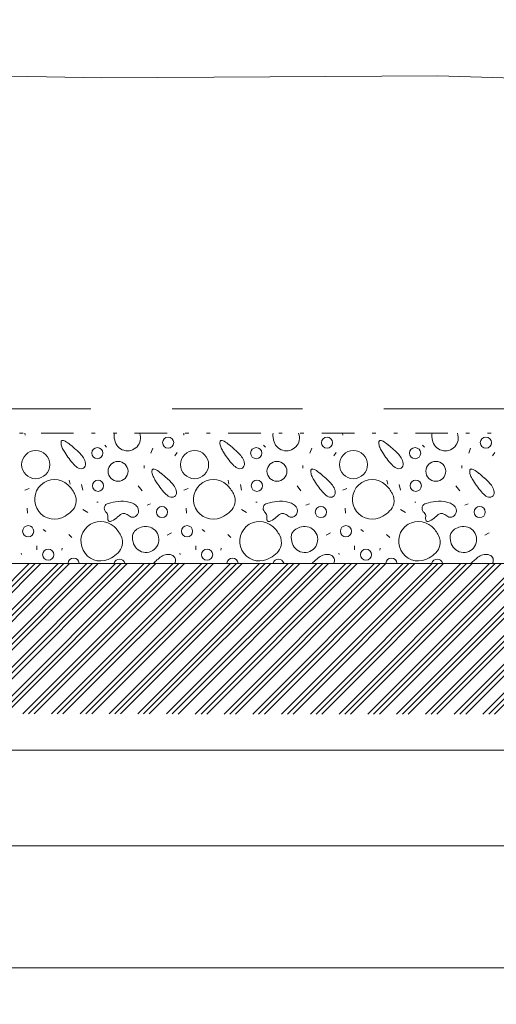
# Model space of a CAD drawing. Header units: millimetres. Extents: x -479461597 to -478645968, y -1101060132 to -1100898045.
# Tile 107 of 145: x -478967760 to -478964831, y -1101059430 to -1101053381. Entities that reach past the tile are written whole.
import ezdxf

# ---------------------------------------------------------------- set-up
doc = ezdxf.new("R2010")
doc.units = ezdxf.units.MM
doc.header["$MEASUREMENT"] = 0
for name, pattern in [('Wipeout_Contour', [1000, 0, -1000]), ('Čerchovaná se dvěma tečkami', [575, 200, -110, 22.5, -110, 22.5, -110]), ('Čárkovaná L', [1300, 800, -500])]:
    doc.linetypes.add(name, pattern=pattern)
for name, color, linetype in [('Bourané_2D prvky - vyplně', 7, 'Continuous'), ('Kóty - SP', 7, 'Continuous'), ('Situace - terén PT', 7, 'Continuous')]:
    doc.layers.add(name, color=color, linetype=linetype)
for name, color, linetype, lineweight, true_color in [('Bourané_2D prvky - vyplně_Pero_č.__40', 7, 'Continuous', 13, 0xc9ca94), ('Bourané_Konstrukce - základy výkop_Pero_č.__109', 7, 'Continuous', 13, 0x6da3d7), ('Kóty - SP_Pero_č.__25', 7, 'Continuous', 13, 0x1a4f6e), ('Kóty - SP_Pero_č.__45', 7, 'Continuous', 13, 0x1a4f6e), ('Kóty - SP_Pero_č.__85', 7, 'Continuous', 13, 0x1a4f6e), ('Situace - terén HTU_Pero_č.__186', 7, 'Continuous', 20, 0x7b0011), ('Situace - terén PT_Pero_č.__190', 7, 'Continuous', 20, 0x6d6f03)]:
    doc.layers.add(name, color=color, linetype=linetype, lineweight=lineweight, true_color=true_color)
doc.layers.add('Konstrukce - základy podsyp_Pero_č.__96', color=124, linetype='Continuous', lineweight=13)
doc.layers.add('Legenda_Pero_č.__6', color=7, linetype='Continuous', lineweight=20)
doc.styles.add('GENERATED_STYLE_5', font='txt')
doc.dimstyles.new('GENERATED_STYLE__1', dxfattribs={"dimtxt": 275, "dimasz": 228, "dimexe": 0.18, "dimexo": 400, "dimgap": 0.09, "dimtad": 1, "dimtih": 1, "dimtoh": 1, "dimdec": 0, "dimzin": 0, "dimdsep": 46, "dimtxsty": 'GENERATED_STYLE_5', "dimblk": 'ARROWHEAD_6', "dimblk1": 'ARROWHEAD_6', "dimblk2": 'ARROWHEAD_6', "dimcen": 0.09, "dimclrd": 256, "dimclre": 256, "dimclrt": 256, "dimazin": 0, "dimtfac": 1, "dimtdec": 4, "dimtmove": 0, "dimatfit": 3, "dimfxl": 1, "dimtolj": 1, "dimtzin": 0, "dimarcsym": 0})
doc.dimstyles.new('GENERATED_STYLE__5', dxfattribs={"dimtxt": 275, "dimasz": 228, "dimexe": 0.18, "dimexo": 0.0625, "dimgap": 0.09, "dimtad": 1, "dimtih": 1, "dimtoh": 1, "dimdec": 0, "dimzin": 0, "dimdsep": 46, "dimtxsty": 'GENERATED_STYLE_5', "dimblk": 'ARROWHEAD_6', "dimblk1": 'ARROWHEAD_6', "dimblk2": 'ARROWHEAD_6', "dimcen": 0.09, "dimclrd": 256, "dimclre": 256, "dimclrt": 256, "dimazin": 0, "dimtfac": 1, "dimtdec": 4, "dimtmove": 0, "dimatfit": 3, "dimfxl": 1, "dimtolj": 1, "dimtzin": 0, "dimarcsym": 0})

# ---------------------------------------------------------------- blocks, each defined once
blk = doc.blocks.new('*X114', base_point=(-479016584.6, -1101055471.5))
at = {"layer": 'Bourané_2D prvky - vyplně_Pero_č.__40', "color": 9, "linetype": 'Continuous', "lineweight": 13, "true_color": 0xc9ca94}
for p, q in [((-478967726.8, -1101055933.3), (-478967728.3, -1101055921.5)), ((-478966750.5, -1101055933.3), (-478966752, -1101055921.5)), ((-478965774.2, -1101055933.3), (-478965775.7, -1101055921.5)), ((-478967237.6, -1101055994.2), (-478967225.7, -1101056006)), ((-478966941.5, -1101056013.1), (-478966953.4, -1101056043.9)), ((-478966806.5, -1101056060.5), (-478966792.3, -1101056039.2)), ((-478966261.3, -1101055994.2), (-478966249.4, -1101056006)), ((-478965965.2, -1101056013.1), (-478965977, -1101056043.9)), ((-478965830.2, -1101056060.5), (-478965816, -1101056039.2)), ((-478965284.9, -1101055994.2), (-478965273.1, -1101056006)), ((-478964988.9, -1101056013.1), (-478965000.7, -1101056043.9)), ((-478964853.9, -1101056060.5), (-478964839.7, -1101056039.2)), ((-478966996, -1101056119.7), (-478966996, -1101056136.3)), ((-478966019.7, -1101056119.7), (-478966019.7, -1101056136.3)), ((-478965043.4, -1101056119.7), (-478965043.4, -1101056136.3)), ((-478967455.5, -1101056209.7), (-478967450.8, -1101056233.4)), ((-478966479.2, -1101056209.7), (-478966474.4, -1101056233.4)), ((-478965502.9, -1101056209.7), (-478965498.1, -1101056233.4)), ((-478967701.8, -1101056261.8), (-478967727.9, -1101056271.3)), ((-478967379.7, -1101056235.8), (-478967372.6, -1101056271.3)), ((-478967007.8, -1101056276), (-478967031.5, -1101056245.2)), ((-478966725.5, -1101056261.8), (-478966751.6, -1101056271.3)), ((-478966403.4, -1101056235.8), (-478966396.3, -1101056271.3)), ((-478966031.5, -1101056276), (-478966055.2, -1101056245.2)), ((-478965749.2, -1101056261.8), (-478965775.2, -1101056271.3)), ((-478965427.1, -1101056235.8), (-478965420, -1101056271.3)), ((-478965055.2, -1101056276), (-478965078.9, -1101056245.2)), ((-478967285, -1101056344.7), (-478967277.9, -1101056344.7)), ((-478966308.6, -1101056344.7), (-478966301.5, -1101056344.7)), ((-478965332.3, -1101056344.7), (-478965325.2, -1101056344.7)), ((-478967713.5, -1101056382.3), (-478967711.1, -1101056413.1)), ((-478967372.9, -1101056389.1), (-478967342.1, -1101056408)), ((-478966977, -1101056363.7), (-478966955.7, -1101056354.2)), ((-478966737.1, -1101056382.3), (-478966734.8, -1101056413.1)), ((-478966396.6, -1101056389.1), (-478966365.8, -1101056408)), ((-478966000.7, -1101056363.7), (-478965979.4, -1101056354.2)), ((-478965760.8, -1101056382.3), (-478965758.4, -1101056413.1)), ((-478965420.3, -1101056389.1), (-478965389.5, -1101056408)), ((-478965024.4, -1101056363.7), (-478965003.1, -1101056354.2)), ((-478967615.9, -1101056513.4), (-478967599.1, -1101056524.1)), ((-478966639.6, -1101056513.4), (-478966622.8, -1101056524.1)), ((-478965663.3, -1101056513.4), (-478965646.5, -1101056524.1)), ((-478967457.9, -1101056542.8), (-478967438.9, -1101056561.7)), ((-478966827.4, -1101056533.7), (-478966853.5, -1101056547.9)), ((-478966481.5, -1101056542.8), (-478966462.6, -1101056561.7)), ((-478965851.1, -1101056533.7), (-478965877.2, -1101056547.9)), ((-478965505.2, -1101056542.8), (-478965486.3, -1101056561.7)), ((-478964874.8, -1101056533.7), (-478964900.8, -1101056547.9)), ((-478967654.5, -1101056637.5), (-478967654.5, -1101056613.8)), ((-478967500.5, -1101056639.9), (-478967498.1, -1101056628.1)), ((-478966678.1, -1101056637.5), (-478966678.1, -1101056613.8)), ((-478966524.2, -1101056639.9), (-478966521.8, -1101056628.1)), ((-478965701.8, -1101056637.5), (-478965701.8, -1101056613.8)), ((-478965547.9, -1101056639.9), (-478965545.5, -1101056628.1)), ((-478967749.2, -1101056666), (-478967751.6, -1101056658.9)), ((-478966772.9, -1101056666), (-478966775.3, -1101056658.9)), ((-478965796.6, -1101056666), (-478965798.9, -1101056658.9))]:
    blk.add_line(p, q, dxfattribs=at)
for centre, radius in [((-478966847.8, -1101055979.2), 34.3), ((-478965871.5, -1101055979.2), 34.3), ((-478964895.2, -1101055979.2), 34.3), ((-478967661.6, -1101056114.2), 86.5), ((-478967282.8, -1101056043.7), 34.3), ((-478966685.3, -1101056114.2), 86.5), ((-478966306.5, -1101056043.7), 34.3), ((-478965709, -1101056114.2), 86.5), ((-478965330.1, -1101056043.7), 34.3), ((-478967155.6, -1101056155.2), 61.2), ((-478966179.3, -1101056155.2), 61.2), ((-478965203, -1101056155.2), 61.2), ((-478967278.6, -1101056244), 34.3), ((-478966302.3, -1101056244), 34.3), ((-478965326, -1101056244), 34.3), ((-478966885.6, -1101056405.7), 34.3), ((-478965909.3, -1101056405.7), 34.3), ((-478964933, -1101056405.7), 34.3), ((-478967707.9, -1101056523.1), 34.3), ((-478966731.5, -1101056523.1), 34.3), ((-478965755.2, -1101056523.1), 34.3), ((-478967584.7, -1101056667.4), 34.3), ((-478966608.4, -1101056667.4), 34.3), ((-478965632, -1101056667.4), 34.3)]:
    blk.add_circle(centre, radius, dxfattribs=at)
for centre, radius, start, end in [((-478967119.6, -1101055935.3), 60.4, 166.82651, 183.23471), ((-478967097.5, -1101055949.6), 79.9, 190.42819, 20.56996), ((-478966143.3, -1101055935.3), 60.4, 166.82651, 183.23471), ((-478966121.1, -1101055949.6), 79.9, 190.42819, 20.56996), ((-478965166.9, -1101055935.3), 60.4, 166.82651, 183.23471), ((-478965144.8, -1101055949.6), 79.9, 190.42819, 20.56996), ((-478967471, -1101055981), 35.1, 166.99162, 187.79059), ((-478967426.2, -1101055976.7), 80.1, 186.42962, 206.15703), ((-478967493.1, -1101055976.1), 12.4, 144.58124, 165.79236), ((-478967496.7, -1101055973.7), 8.15, 116.44249, 143.74637), ((-478967496.1, -1101055975.3), 9.77, 91.58784, 115.1953), ((-478967495.9, -1101055983.4), 17.9, 76.26222, 91.63398), ((-478967503.4, -1101056011.8), 47.3, 60.09228, 75.56108), ((-478967581.1, -1101056147.8), 203.9, 49.77705, 60.23921), ((-478967040.1, -1101055930.8), 140, 183.20947, 193.73016), ((-478966494.6, -1101055981), 35.1, 166.99162, 187.79059), ((-478966449.8, -1101055976.7), 80.1, 186.42962, 206.15703), ((-478966516.8, -1101055976.1), 12.4, 144.58124, 165.79236), ((-478966520.3, -1101055973.7), 8.15, 116.44249, 143.74637), ((-478966519.8, -1101055975.3), 9.77, 91.58784, 115.1953), ((-478966519.6, -1101055983.4), 17.9, 76.26222, 91.63398), ((-478966527.1, -1101056011.8), 47.3, 60.09228, 75.56108), ((-478966604.7, -1101056147.8), 203.9, 49.77705, 60.23921), ((-478966063.8, -1101055930.8), 140, 183.20947, 193.73016), ((-478965518.3, -1101055981), 35.1, 166.99162, 187.79059), ((-478965473.5, -1101055976.7), 80.1, 186.42962, 206.15703), ((-478965540.5, -1101055976.1), 12.4, 144.58124, 165.79236), ((-478965544, -1101055973.7), 8.15, 116.44249, 143.74637), ((-478965543.5, -1101055975.3), 9.77, 91.58784, 115.1953), ((-478965543.2, -1101055983.4), 17.9, 76.26222, 91.63398), ((-478965550.8, -1101056011.8), 47.3, 60.09228, 75.56108), ((-478965628.4, -1101056147.8), 203.9, 49.77705, 60.23921), ((-478965087.5, -1101055930.8), 140, 183.20947, 193.73016), ((-478967291.8, -1101055910), 230.1, 206.33038, 213.62436), ((-478967094.9, -1101055809.4), 450.4, 210.40568, 222.59648), ((-478968036.7, -1101056713.5), 930.2, 47.97476, 50.84929), ((-478967555.1, -1101056198), 225.2, 33.83427, 51.18662), ((-478966315.4, -1101055910), 230.1, 206.33038, 213.62436), ((-478966118.6, -1101055809.4), 450.4, 210.40568, 222.59648), ((-478967060.4, -1101056713.5), 930.2, 47.97476, 50.84929), ((-478966578.8, -1101056198), 225.2, 33.83427, 51.18662), ((-478965339.1, -1101055910), 230.1, 206.33038, 213.62436), ((-478965142.3, -1101055809.4), 450.4, 210.40568, 222.59648), ((-478966084.1, -1101056713.5), 930.2, 47.97476, 50.84929), ((-478965602.5, -1101056198), 225.2, 33.83427, 51.18662), ((-478967435, -1101056116), 79.8, 6.38135, 32.97964), ((-478966458.7, -1101056116), 79.8, 6.38135, 32.97964), ((-478965482.4, -1101056116), 79.8, 6.38135, 32.97964), ((-478967353.1, -1101056047.4), 99.3, 222.37116, 243.06329), ((-478967383.8, -1101056108.2), 31.2, 242.60519, 300.24019), ((-478967385.5, -1101056110.7), 30, 305.49207, 6.90343), ((-478966912.3, -1101056156.5), 35.1, 166.99162, 187.79059), ((-478966867.5, -1101056152.3), 80.1, 186.42962, 206.15703), ((-478966934.5, -1101056151.7), 12.4, 144.58124, 165.79236), ((-478966938, -1101056149.3), 8.15, 116.44249, 143.74637), ((-478966937.5, -1101056150.8), 9.77, 91.58784, 115.1953), ((-478966937.3, -1101056158.9), 17.9, 76.26222, 91.63398), ((-478966944.8, -1101056187.3), 47.3, 60.09228, 75.56108), ((-478967022.4, -1101056323.4), 203.9, 49.77705, 60.23921), ((-478966376.8, -1101056047.4), 99.3, 222.37116, 243.06329), ((-478966407.4, -1101056108.2), 31.2, 242.60519, 300.24019), ((-478966409.2, -1101056110.7), 30, 305.49207, 6.90343), ((-478965936, -1101056156.5), 35.1, 166.99162, 187.79059), ((-478965891.2, -1101056152.3), 80.1, 186.42962, 206.15703), ((-478965958.2, -1101056151.7), 12.4, 144.58124, 165.79236), ((-478965961.7, -1101056149.3), 8.15, 116.44249, 143.74637), ((-478965961.2, -1101056150.8), 9.77, 91.58784, 115.1953), ((-478965960.9, -1101056158.9), 17.9, 76.26222, 91.63398), ((-478965968.5, -1101056187.3), 47.3, 60.09228, 75.56108), ((-478966046.1, -1101056323.4), 203.9, 49.77705, 60.23921), ((-478965400.5, -1101056047.4), 99.3, 222.37116, 243.06329), ((-478965431.1, -1101056108.2), 31.2, 242.60519, 300.24019), ((-478965432.8, -1101056110.7), 30, 305.49207, 6.90343), ((-478964959.7, -1101056156.5), 35.1, 166.99162, 187.79059), ((-478964914.9, -1101056152.3), 80.1, 186.42962, 206.15703), ((-478964981.8, -1101056151.7), 12.4, 144.58124, 165.79236), ((-478964985.4, -1101056149.3), 8.15, 116.44249, 143.74637), ((-478964984.9, -1101056150.8), 9.77, 91.58784, 115.1953), ((-478964984.6, -1101056158.9), 17.9, 76.26222, 91.63398), ((-478964992.2, -1101056187.3), 47.3, 60.09228, 75.56108), ((-478965069.8, -1101056323.4), 203.9, 49.77705, 60.23921), ((-478967546.5, -1101056328), 121.6, 47.44539, 302.61512), ((-478966733.1, -1101056085.5), 230.1, 206.33038, 213.62436), ((-478966536.3, -1101055985), 450.4, 210.40568, 222.59648), ((-478967478.1, -1101056889), 930.2, 47.97476, 50.84929), ((-478966996.5, -1101056373.5), 225.2, 33.83427, 51.18662), ((-478966570.1, -1101056328), 121.6, 47.44539, 302.61512), ((-478965756.8, -1101056085.5), 230.1, 206.33038, 213.62436), ((-478965560, -1101055985), 450.4, 210.40568, 222.59648), ((-478966501.8, -1101056889), 930.2, 47.97476, 50.84929), ((-478966020.2, -1101056373.5), 225.2, 33.83427, 51.18662), ((-478965593.8, -1101056328), 121.6, 47.44539, 302.61512), ((-478964780.5, -1101056085.5), 230.1, 206.33038, 213.62436), ((-478964583.6, -1101055985), 450.4, 210.40568, 222.59648), ((-478965525.4, -1101056889), 930.2, 47.97476, 50.84929), ((-478965043.9, -1101056373.5), 225.2, 33.83427, 51.18662), ((-478967600.6, -1101056386), 201, 27.73941, 47.25688), ((-478966876.4, -1101056291.6), 79.8, 6.38135, 32.97964), ((-478966826.9, -1101056286.3), 30, 305.49207, 6.90343), ((-478966624.3, -1101056386), 201, 27.73941, 47.25688), ((-478965900.1, -1101056291.6), 79.8, 6.38135, 32.97964), ((-478965850.5, -1101056286.3), 30, 305.49207, 6.90343), ((-478965648, -1101056386), 201, 27.73941, 47.25688), ((-478964923.8, -1101056291.6), 79.8, 6.38135, 32.97964), ((-478964874.2, -1101056286.3), 30, 305.49207, 6.90343), ((-478967504.5, -1101056335.7), 92.5, 347.76658, 27.85068), ((-478967100.7, -1101056814.8), 476.8, 96.62587, 103.9434), ((-478967129.2, -1101056520.3), 181.1, 76.98482, 98.41911), ((-478967117.6, -1101056459.4), 119.2, 60.58312, 75.82357), ((-478966794.5, -1101056222.9), 99.3, 222.37116, 243.06329), ((-478966825.1, -1101056283.8), 31.2, 242.60519, 300.24019), ((-478966528.2, -1101056335.7), 92.5, 347.76658, 27.85068), ((-478966124.4, -1101056814.8), 476.8, 96.62587, 103.9434), ((-478966152.9, -1101056520.3), 181.1, 76.98482, 98.41911), ((-478966141.3, -1101056459.4), 119.2, 60.58312, 75.82357), ((-478965818.2, -1101056222.9), 99.3, 222.37116, 243.06329), ((-478965848.8, -1101056283.8), 31.2, 242.60519, 300.24019), ((-478965551.9, -1101056335.7), 92.5, 347.76658, 27.85068), ((-478965148.1, -1101056814.8), 476.8, 96.62587, 103.9434), ((-478965176.6, -1101056520.3), 181.1, 76.98482, 98.41911), ((-478965165, -1101056459.4), 119.2, 60.58312, 75.82357), ((-478964841.8, -1101056222.9), 99.3, 222.37116, 243.06329), ((-478964872.5, -1101056283.8), 31.2, 242.60519, 300.24019), ((-478967580.4, -1101056256.8), 200.1, 299.80292, 314.81337), ((-478967507.2, -1101056330.4), 96.3, 314.77786, 344.99612), ((-478967208.9, -1101056382.8), 31.5, 102.33238, 221.66579), ((-478967298.7, -1101056470.2), 93.8, 36.34422, 45.05059), ((-478967092.3, -1101056417), 69.8, 37.64751, 61.59738), ((-478967069.6, -1101056398.2), 40.4, 327.0376, 36.12094), ((-478966604.1, -1101056256.8), 200.1, 299.80292, 314.81337), ((-478966530.9, -1101056330.4), 96.3, 314.77786, 344.99612), ((-478966232.5, -1101056382.8), 31.5, 102.33238, 221.66579), ((-478966322.4, -1101056470.2), 93.8, 36.34422, 45.05059), ((-478966116, -1101056417), 69.8, 37.64751, 61.59738), ((-478966093.3, -1101056398.2), 40.4, 327.0376, 36.12094), ((-478965627.8, -1101056256.8), 200.1, 299.80292, 314.81337), ((-478965554.5, -1101056330.4), 96.3, 314.77786, 344.99612), ((-478965256.2, -1101056382.8), 31.5, 102.33238, 221.66579), ((-478965346.1, -1101056470.2), 93.8, 36.34422, 45.05059), ((-478965139.6, -1101056417), 69.8, 37.64751, 61.59738), ((-478965117, -1101056398.2), 40.4, 327.0376, 36.12094), ((-478967262.2, -1101056584.6), 121.6, 47.44539, 302.61512), ((-478967247.2, -1101056432.1), 29.8, 9.2485, 36.04485), ((-478967173.3, -1101056445.2), 45.1, 172.11009, 189.08744), ((-478967269.2, -1101056432.6), 51.7, 352.80345, 5.8388), ((-478967202.9, -1101056449.7), 15.1, 189.97096, 219.94545), ((-478967206.6, -1101056452.2), 10.8, 222.4728, 257.54629), ((-478967205.2, -1101056444.5), 18.5, 258.52372, 281.52951), ((-478967209.1, -1101056422.9), 40.5, 280.79529, 293.53627), ((-478967248, -1101056344.4), 128.1, 295.46694, 314.57351), ((-478967050.1, -1101056550), 157.3, 125.17662, 133.36956), ((-478967117.5, -1101056453.4), 39.5, 96.38752, 125.85484), ((-478967120.2, -1101056445.6), 31.5, 62.29017, 93.16723), ((-478967148.9, -1101056498.6), 91.8, 52.69594, 61.7729), ((-478967031.4, -1101056343.4), 102.9, 232.99345, 240.45597), ((-478967064.8, -1101056401.9), 35.6, 240.83218, 267.00649), ((-478967066.4, -1101056401.6), 35.8, 269.51744, 328.79179), ((-478966285.9, -1101056584.6), 121.6, 47.44539, 302.61512), ((-478966270.9, -1101056432.1), 29.8, 9.2485, 36.04485), ((-478966197, -1101056445.2), 45.1, 172.11009, 189.08744), ((-478966292.9, -1101056432.6), 51.7, 352.80345, 5.8388), ((-478966226.6, -1101056449.7), 15.1, 189.97096, 219.94545), ((-478966230.3, -1101056452.2), 10.8, 222.4728, 257.54629), ((-478966228.9, -1101056444.5), 18.5, 258.52372, 281.52951), ((-478966232.8, -1101056422.9), 40.5, 280.79529, 293.53627), ((-478966271.7, -1101056344.4), 128.1, 295.46694, 314.57351), ((-478966073.8, -1101056550), 157.3, 125.17662, 133.36956), ((-478966141.2, -1101056453.4), 39.5, 96.38752, 125.85484), ((-478966143.9, -1101056445.6), 31.5, 62.29017, 93.16723), ((-478966172.6, -1101056498.6), 91.8, 52.69594, 61.7729), ((-478966055.1, -1101056343.4), 102.9, 232.99345, 240.45597), ((-478966088.5, -1101056401.9), 35.6, 240.83218, 267.00649), ((-478966090, -1101056401.6), 35.8, 269.51744, 328.79179), ((-478965309.6, -1101056584.6), 121.6, 47.44539, 302.61512), ((-478965294.6, -1101056432.1), 29.8, 9.2485, 36.04485), ((-478965220.7, -1101056445.2), 45.1, 172.11009, 189.08744), ((-478965316.6, -1101056432.6), 51.7, 352.80345, 5.8388), ((-478965250.3, -1101056449.7), 15.1, 189.97096, 219.94545), ((-478965253.9, -1101056452.2), 10.8, 222.4728, 257.54629), ((-478965252.6, -1101056444.5), 18.5, 258.52372, 281.52951), ((-478965256.5, -1101056422.9), 40.5, 280.79529, 293.53627), ((-478965295.4, -1101056344.4), 128.1, 295.46694, 314.57351), ((-478965097.5, -1101056550), 157.3, 125.17662, 133.36956), ((-478965164.9, -1101056453.4), 39.5, 96.38752, 125.85484), ((-478965167.6, -1101056445.6), 31.5, 62.29017, 93.16723), ((-478965196.3, -1101056498.6), 91.8, 52.69594, 61.7729), ((-478965078.7, -1101056343.4), 102.9, 232.99345, 240.45597), ((-478965112.2, -1101056401.9), 35.6, 240.83218, 267.00649), ((-478965113.7, -1101056401.6), 35.8, 269.51744, 328.79179), ((-478967316.4, -1101056642.7), 201, 27.73941, 47.25688), ((-478966984.8, -1101056573.9), 79.9, 190.42819, 104.62943), ((-478967010.2, -1101056561.2), 57.9, 120.7918, 156.66705), ((-478966967.7, -1101056631.9), 140.5, 105.38214, 120.90768), ((-478966340, -1101056642.7), 201, 27.73941, 47.25688), ((-478966008.5, -1101056573.9), 79.9, 190.42819, 104.62943), ((-478966033.9, -1101056561.2), 57.9, 120.7918, 156.66705), ((-478965991.4, -1101056631.9), 140.5, 105.38214, 120.90768), ((-478965363.7, -1101056642.7), 201, 27.73941, 47.25688), ((-478965032.1, -1101056573.9), 79.9, 190.42819, 104.62943), ((-478965057.6, -1101056561.2), 57.9, 120.7918, 156.66705), ((-478965015.1, -1101056631.9), 140.5, 105.38214, 120.90768), ((-478967220.3, -1101056592.3), 92.5, 347.76658, 27.85068), ((-478967006.9, -1101056559.5), 60.4, 159.35742, 183.23471), ((-478966927.4, -1101056555.1), 140, 183.20947, 193.73016), ((-478966244, -1101056592.3), 92.5, 347.76658, 27.85068), ((-478966030.6, -1101056559.5), 60.4, 159.35742, 183.23471), ((-478965951.1, -1101056555.1), 140, 183.20947, 193.73016), ((-478965267.7, -1101056592.3), 92.5, 347.76658, 27.85068), ((-478965054.2, -1101056559.5), 60.4, 159.35742, 183.23471), ((-478964974.8, -1101056555.1), 140, 183.20947, 193.73016), ((-478967222.9, -1101056587), 96.3, 314.77786, 344.99612), ((-478966246.6, -1101056587), 96.3, 314.77786, 344.99612), ((-478965270.3, -1101056587), 96.3, 314.77786, 344.99612), ((-478967428.6, -1101056722.4), 34.3, 4.45319, 175.55466), ((-478967296.1, -1101056513.4), 200.1, 299.80292, 314.81337), ((-478967146.9, -1101056729.3), 34.3, 16.32567, 163.68218), ((-478966750, -1101056898.8), 259.5, 129.90161, 136.34572), ((-478966777, -1101056852.7), 207.1, 122.84273, 132.36955), ((-478966842.3, -1101056751.3), 86.5, 100.49602, 122.88251), ((-478966847, -1101056725.7), 60.4, 68.66458, 100.54861), ((-478966838.2, -1101056703.5), 36.5, 19.35089, 68.79016), ((-478966838.4, -1101056702.2), 36.2, 341.89835, 17.40087), ((-478966452.3, -1101056722.4), 34.3, 4.56525, 175.4426), ((-478966319.8, -1101056513.4), 200.1, 299.80292, 314.81337), ((-478966170.5, -1101056729.3), 34.3, 16.44211, 163.56574), ((-478965773.7, -1101056898.8), 259.5, 129.90161, 136.3253), ((-478965800.6, -1101056852.7), 207.1, 122.84273, 132.36955), ((-478965866, -1101056751.3), 86.5, 100.49602, 122.88251), ((-478965870.7, -1101056725.7), 60.4, 68.66458, 100.54861), ((-478965861.9, -1101056703.5), 36.5, 19.35089, 68.79016), ((-478965862.1, -1101056702.2), 36.2, 341.89835, 17.40087), ((-478965475.9, -1101056722.4), 34.3, 4.67732, 175.33053), ((-478965343.5, -1101056513.4), 200.1, 299.80292, 314.81337), ((-478965194.2, -1101056729.3), 34.3, 16.55861, 163.44924), ((-478964797.4, -1101056898.8), 259.5, 129.90161, 136.30488), ((-478964824.3, -1101056852.7), 207.1, 122.84273, 132.36955), ((-478964889.7, -1101056751.3), 86.5, 100.49602, 122.88251), ((-478964894.4, -1101056725.7), 60.4, 68.66458, 100.54861), ((-478964885.6, -1101056703.5), 36.5, 19.35089, 68.79016), ((-478964885.8, -1101056702.2), 36.2, 341.89835, 17.40087), ((-478966869.1, -1101056691.2), 68.8, 335.56733, 341.10531), ((-478965892.7, -1101056691.2), 68.8, 335.62849, 341.10531), ((-478964916.4, -1101056691.2), 68.8, 335.68963, 341.10531)]:
    blk.add_arc(centre, radius, start, end, dxfattribs=at)
blk = doc.blocks.new('výplň_3_4', base_point=(-479016584.6, -1101055471.5))
at = {"color": 254, "linetype": 'Wipeout_Contour', "lineweight": 0, "ltscale": 8405097351.731508}
blk.add_wipeout([(-479029177.2, -1101056721.4), (-478991622, -1101056721.4), (-478955191.5, -1101056718.9), (-478954585.1, -1101056621.5), (-478954235.1, -1101056271.5), (-478954235.1, -1101055921.5), (-479029177.2, -1101055921.5)], dxfattribs=at).dxf.layer = 'Bourané_2D prvky - vyplně'
at = {"layer": 'Bourané_2D prvky - vyplně_Pero_č.__40', "color": 9, "linetype": 'Continuous', "lineweight": 13, "true_color": 0xc9ca94}
blk.add_blockref('*X114', (-479016584.6, -1101055471.5), dxfattribs=at)
blk = doc.blocks.new('Řez_23_4', base_point=(-479016584.6, -1101055471.5))
at = {"layer": 'Situace - terén PT_Pero_č.__190', "color": 66, "linetype": 'Continuous', "lineweight": 20, "true_color": 0x6d6f03, "flags": 128}
blk.add_lwpolyline([(-478940383.2, -1101054933.7), (-478941553.8, -1101054950.6), (-478942240.6, -1101055017.1), (-478943448.1, -1101055027.2), (-478950591.5, -1101054361.6), (-478951821.3, -1101054276.1), (-478952355.3, -1101054287.3), (-478956681, -1101054346.5), (-478960317.7, -1101053882.3), (-478960401.7, -1101053875.3), (-478960508.5, -1101053868.6), (-478965190.3, -1101053725.5), (-478967256.2, -1101053737.9), (-478976344.4, -1101053574.5), (-478979023.8, -1101053564.4), (-478980058.3, -1101053563.3), (-478984706.8, -1101053635), (-478986222.8, -1101053644.1), (-478987378.2, -1101053638.6), (-478989248, -1101053543.2), (-478991612.8, -1101053612.6), (-478995603.9, -1101053602.8)], dxfattribs=at)
blk = doc.blocks.new('*D148', base_point=(-479016584.6, -1101055471.5))
at = {"layer": 'Kóty - SP_Pero_č.__45', "color": 146, "linetype": 'Continuous', "lineweight": 13, "true_color": 0x1a4f6e}
for p, q in [((-479029125.5, -1101058336.4), (-479029365.5, -1101058576.4)), ((-478952255.1, -1101058576.4), (-478952015.1, -1101058336.4))]:
    blk.add_line(p, q, dxfattribs=at)
at = {"layer": 'Kóty - SP_Pero_č.__85', "color": 146, "linetype": 'Continuous', "lineweight": 13, "true_color": 0x1a4f6e}
for p, q in [((-478952135.1, -1101058681.4), (-478952135.1, -1101058056.4)), ((-479029245.5, -1101058856.4), (-479029245.5, -1101058231.4)), ((-479029425.5, -1101058456.4), (-479029245.5, -1101058456.4)), ((-479029245.5, -1101058456.4), (-478952135.1, -1101058456.4)), ((-478952135.1, -1101058456.4), (-478951955.1, -1101058456.4))]:
    blk.add_line(p, q, dxfattribs=at)
at = {"layer": 'Kóty - SP_Pero_č.__25', "color": 146, "lineweight": 13, "true_color": 0x1a4f6e, "insert": (-478991174.3, -1101058401.4), "char_height": 275, "attachment_point": 7, "style": 'GENERATED_STYLE_5'}
blk.add_mtext('\\A1;{\\pql;\\fArial Narrow|b0|i0|c238|p34;77\xa0110}', dxfattribs=at)
blk = doc.blocks.new('ARROWHEAD_6')
at = {"color": 0, "linetype": 'Continuous', "lineweight": 0}
for p, q in [((-0.5, -0.5), (0.5, 0.5)), ((0, 0), (-1, 0))]:
    blk.add_line(p, q, dxfattribs=at)
blk = doc.blocks.new('*D150', base_point=(-479016584.6, -1101055471.5))
at = {"layer": 'Kóty - SP_Pero_č.__45', "color": 146, "linetype": 'Continuous', "lineweight": 13, "true_color": 0x1a4f6e}
for p, q in [((-479027965.3, -1101057749), (-479028205.3, -1101057989)), ((-478991639.8, -1101057749), (-478991879.8, -1101057989))]:
    blk.add_line(p, q, dxfattribs=at)
at = {"layer": 'Kóty - SP_Pero_č.__85', "color": 146, "linetype": 'Continuous', "lineweight": 13, "true_color": 0x1a4f6e}
for p, q in [((-478991759.8, -1101058094), (-478991759.8, -1101057469)), ((-479028085.3, -1101057869), (-478991759.8, -1101057869)), ((-478991759.8, -1101057869), (-478955435.1, -1101057869))]:
    blk.add_line(p, q, dxfattribs=at)
at = {"layer": 'Kóty - SP_Pero_č.__25', "color": 146, "lineweight": 13, "true_color": 0x1a4f6e, "insert": (-479010406.6, -1101057814), "char_height": 275, "attachment_point": 7, "style": 'GENERATED_STYLE_5'}
blk.add_mtext('\\A1;{\\pql;\\fArial Narrow|b0|i0|c238|p34;36\xa0326}', dxfattribs=at)
blk = doc.blocks.new('*D151', base_point=(-479016584.6, -1101055471.5))
at = {"layer": 'Kóty - SP_Pero_č.__45', "color": 146, "linetype": 'Continuous', "lineweight": 13, "true_color": 0x1a4f6e}
for p, q in [((-478991639.8, -1101057749), (-478991879.8, -1101057989)), ((-478955315.1, -1101057749), (-478955555.1, -1101057989))]:
    blk.add_line(p, q, dxfattribs=at)
at = {"layer": 'Kóty - SP_Pero_č.__85', "color": 146, "linetype": 'Continuous', "lineweight": 13, "true_color": 0x1a4f6e}
blk.add_line((-478991759.8, -1101057869), (-478955435.1, -1101057869), dxfattribs=at)
at = {"layer": 'Kóty - SP_Pero_č.__25', "color": 146, "lineweight": 13, "true_color": 0x1a4f6e, "insert": (-478974081.4, -1101057814), "char_height": 275, "attachment_point": 7, "style": 'GENERATED_STYLE_5'}
blk.add_mtext('\\A1;{\\pql;\\fArial Narrow|b0|i0|c238|p34;36\xa0325}', dxfattribs=at)
blk = doc.blocks.new('*D152', base_point=(-479016584.6, -1101055471.5))
at = {"layer": 'Kóty - SP_Pero_č.__45', "color": 146, "linetype": 'Continuous', "lineweight": 13, "true_color": 0x1a4f6e}
for p, q in [((-478955315.1, -1101057749), (-478955555.1, -1101057989)), ((-478952255.1, -1101057989), (-478952015.1, -1101057749))]:
    blk.add_line(p, q, dxfattribs=at)
at = {"layer": 'Kóty - SP_Pero_č.__85', "color": 146, "linetype": 'Continuous', "lineweight": 13, "true_color": 0x1a4f6e}
for p, q in [((-478955435.1, -1101058094), (-478955435.1, -1101057469)), ((-478952135.1, -1101058094), (-478952135.1, -1101057469)), ((-478991759.8, -1101057869), (-478955435.1, -1101057869)), ((-478955435.1, -1101057869), (-478952135.1, -1101057869)), ((-478952135.1, -1101057869), (-478951955.1, -1101057869))]:
    blk.add_line(p, q, dxfattribs=at)
at = {"layer": 'Kóty - SP_Pero_č.__25', "color": 146, "lineweight": 13, "true_color": 0x1a4f6e, "insert": (-478954181.1, -1101057814), "char_height": 275, "attachment_point": 7, "style": 'GENERATED_STYLE_5'}
blk.add_mtext('\\A1;{\\pql;\\fArial Narrow|b0|i0|c238|p34;3\xa0300}', dxfattribs=at)
blk = doc.blocks.new('*D169', base_point=(-479016584.6, -1101055471.5))
at = {"layer": 'Kóty - SP_Pero_č.__45', "color": 146, "linetype": 'Continuous', "lineweight": 13, "true_color": 0x1a4f6e}
for p, q in [((-478968464.6, -1101059084.7), (-478968704.6, -1101059324.7)), ((-478959754.6, -1101059324.7), (-478959514.6, -1101059084.7))]:
    blk.add_line(p, q, dxfattribs=at)
at = {"layer": 'Kóty - SP_Pero_č.__85', "color": 146, "linetype": 'Continuous', "lineweight": 13, "true_color": 0x1a4f6e}
for p, q in [((-478968584.6, -1101059429.7), (-478968584.6, -1101058979.7)), ((-478959634.6, -1101059429.7), (-478959634.6, -1101058979.7)), ((-478968584.6, -1101059204.7), (-478959634.6, -1101059204.7)), ((-478959634.6, -1101059204.7), (-478959454.6, -1101059204.7))]:
    blk.add_line(p, q, dxfattribs=at)
at = {"layer": 'Kóty - SP_Pero_č.__25', "color": 146, "lineweight": 13, "true_color": 0x1a4f6e, "insert": (-478964505.6, -1101059149.7), "char_height": 275, "attachment_point": 7, "style": 'GENERATED_STYLE_5'}
blk.add_mtext('\\A1;{\\pql;\\fArial Narrow|b0|i0|c238|p34;8\xa0950}', dxfattribs=at)

msp = doc.modelspace()

# ---------------------------------------------------------------- block references
at = {"layer": 'Bourané_2D prvky - vyplně_Pero_č.__40', "color": 9, "linetype": 'Continuous', "lineweight": 13, "true_color": 0xc9ca94}
msp.add_blockref('výplň_3_4', (-479016584.6, -1101055471.5), dxfattribs=at)

# ---------------------------------------------------------------- dimensions: what is measured, and where the dimension line sits
at = {"layer": 'Kóty - SP', "color": 146, "linetype": 'Continuous', "lineweight": 13, "true_color": 0x1a4f6e}
dim = msp.add_linear_dim(base=(-478959634.6, -1101059204.7), p1=(-478968584.6, -1101059204.7), p2=(-478959634.6, -1101059204.7), dimstyle='GENERATED_STYLE__5', dxfattribs=at)
dim.commit()
dim.dimension.update_dxf_attribs({"geometry": '*D169', "text_midpoint": (-478964033.2, -1101059012.2), "dimtype": 160})

# ---------------------------------------------------------------- next in the draw order: wipeouts: each hides what was drawn before it
at = {"color": 254, "linetype": 'Wipeout_Contour', "lineweight": 0, "ltscale": 26416046955.85198}
msp.add_wipeout([(-479029245.6, -1101056721.4), (-479028326.9, -1101056724.1), (-479028232.2, -1101057068.5), (-479028085.4, -1101057068.5), (-479027937.9, -1101057068.5), (-479027843.6, -1101056725.6), (-478992001.4, -1101056723.5), (-478991905.9, -1101057071), (-478991608, -1101057071), (-478991512.4, -1101056723.4), (-478955677.4, -1101056721.4), (-478955582.7, -1101057071.5), (-478955424.3, -1101057071.5), (-478955288.5, -1101057071.5), (-478955190.8, -1101056714.9), (-478952675.9, -1101056637.8), (-478952135.1, -1101056621.5), (-478952135.1, -1101055771.5), (-478951119.9, -1101054324.9), (-478943743.3, -1101054992.4), (-478943743.5, -1101057647.8), (-479029245.7, -1101057641.8)], dxfattribs=at).dxf.layer = 'Bourané_2D prvky - vyplně'

# ---------------------------------------------------------------- next in the draw order: hatches: boundary and pattern name
at = {"layer": 'Bourané_2D prvky - vyplně_Pero_č.__40', "linetype": 'Continuous', "lineweight": 13, "true_color": 0xc9ca94}
h = msp.add_hatch(dxfattribs=at)
h.set_pattern_fill('Zemina___původní_0004', color=9, style=0, pattern_type=2)
h.set_pattern_definition([(45, (-479016584.6, -1101055471.49), (-88.38835, 88.38835), []), (45, (-479016602.28, -1101055453.82), (-88.38835, 88.38835), []), (45, (-479016619.95, -1101055436.14), (-88.38835, 88.38835), [])])
h.paths.add_polyline_path([(-479029245.6, -1101056721.4), (-479028326.9, -1101056724.1), (-479028232.2, -1101057068.5), (-479028085.4, -1101057068.5), (-479027937.9, -1101057068.5), (-479027843.6, -1101056725.6), (-478992001.4, -1101056723.5), (-478991905.9, -1101057071), (-478991608, -1101057071), (-478991512.4, -1101056723.4), (-478955677.4, -1101056721.4), (-478955582.7, -1101057071.5), (-478955424.3, -1101057071.5), (-478955288.5, -1101057071.5), (-478955190.8, -1101056714.9), (-478952675.9, -1101056637.8), (-478952135.1, -1101056621.5), (-478952135.1, -1101055771.5), (-478951119.9, -1101054324.9), (-478943743.3, -1101054992.4), (-478943743.5, -1101057647.8), (-479029245.7, -1101057641.8)])

# ---------------------------------------------------------------- next in the draw order: linework, layer by layer
at = {"layer": 'Bourané_Konstrukce - základy výkop_Pero_č.__109', "color": 153, "linetype": 'Continuous', "lineweight": 13, "true_color": 0x6da3d7}
msp.add_line((-478955677.4, -1101056721.4), (-479029245.6, -1101056721.4), dxfattribs=at)
at = {"layer": 'Konstrukce - základy podsyp_Pero_č.__96', "color": 124, "linetype": 'Čerchovaná se dvěma tečkami', "lineweight": 13}
msp.add_line((-479029153.6, -1101055921.5), (-478954203.1, -1101055921.5), dxfattribs=at)
at = {"layer": 'Situace - terén HTU_Pero_č.__186', "color": 246, "linetype": 'Čárkovaná L', "lineweight": 20, "true_color": 0x7b0011}
msp.add_line((-479029222.6, -1101055771.5), (-478952135.1, -1101055771.5), dxfattribs=at)

# ---------------------------------------------------------------- next in the draw order: block references
at = {"layer": 'Situace - terén PT', "lineweight": 0}
msp.add_blockref('Řez_23_4', (-479016584.6, -1101055471.5), dxfattribs=at)

# ---------------------------------------------------------------- next in the draw order: texts
at = {"layer": 'Legenda_Pero_č.__6', "color": 7, "linetype": 'Continuous', "lineweight": 20, "insert": (-478979247, -1101051024.3), "char_height": 250, "attachment_point": 1, "style": 'GENERATED_STYLE_5'}
msp.add_mtext('\\A1;{\\pql;\\pt623.517,1624.39,2632.63,14911.4,16319.1,17048.7;\\fArial Narrow|b0|i0|c238|p34;^I^I^I^I^I^I^I^I^I^I^I^I\\P\\pql;\\pt623.517,1624.39,2632.63,14911.4,16319.1,17048.7;\\fArial Narrow|b0|i0|c238|p34;^IDRENÁŽNÍ VRSTVA Z DRCENÉHO KAMENIVA FR.0/32 (0-63)  TL.cca 800- 1000 mm^I\\P\\pql;\\pt1257.35,2110.82,11941.2,13073.2,13654;\\fArial Narrow|b0|i0|c238|p34;       ^IHUTNĚNA PO VRSTVÁCH NA ÚNOSNOST  E\\fArial Narrow|b0|i0|c238|p34;\\A1{\\H.66x;\\S ^ def2;}\\fArial Narrow|b0|i0|c238|p34; = >80 MPa, E\\fArial Narrow|b0|i0|c238|p34;\\A1{\\H.66x;\\S ^ def;}\\fArial Narrow|b0|i0|c238|p34;/E\\fArial Narrow|b0|i0|c238|p34;\\A1{\\H.66x;\\S ^ def1;}\\fArial Narrow|b0|i0|c238|p34;<2,5\\P\\pql;\\pt623.517,1624.39,2632.63,14911.4,16319.1,17048.7;\\fArial Narrow|b0|i0|c238|p34;^ISEPARAČNÍ NETKANÁ  GEOTEXTÍLIE 300 g/m2\\fArial Narrow|b0|i0|c238|p34;^I^I^I^I\\P\\pql;\\pt623.517,1624.39,2632.63,14911.4,16319.1,17048.7;\\fArial Narrow|b0|i0|c238|p34;^ISTÁVAJÍCÍ TERÉN PŘEHUTNĚNÝ POJEZDEM HLADKÉHO VÁLCE\\P\\pql;\\pt1257.35,2110.82,11941.2,13073.2,13654;\\fArial Narrow|b0|i0|c238|p34;^INA ÚNOSNOST  E\\fArial Narrow|b0|i0|c238|p34;\\A1{\\H.66x;\\S ^ def2;}\\fArial Narrow|b0|i0|c238|p34; = >\\fArial Narrow|b0|i0|c238|p34;15\\fArial Narrow|b0|i0|c238|p34; MPa, \\fArial Narrow|b0|i0|c238|p34;E\\fArial Narrow|b0|i0|c238|p34;\\A1{\\H.66x;\\S ^ def;}\\fArial Narrow|b0|i0|c238|p34;/E\\fArial Narrow|b0|i0|c238|p34;\\A1{\\H.66x;\\S ^ def1;}\\fArial Narrow|b0|i0|c238|p34;<2,5^I\\fArial Narrow|b0|i0|c238|p34;^I^I^I^I^I\\P\\pql;\\fArial Narrow|b0|i0|c238|p34;}', dxfattribs=at)

# ---------------------------------------------------------------- next in the draw order: dimensions: what is measured, and where the dimension line sits
at = {"layer": 'Kóty - SP', "color": 146, "linetype": 'Continuous', "lineweight": 13, "true_color": 0x1a4f6e}
for base, p1, p2, picture, middle in [((-478952135.1, -1101058456.4), (-479029245.5, -1101058760.3), (-478952135.1, -1101055771.5), '*D148', (-478990597.1, -1101058263.9)), ((-478952135.1, -1101057869), (-478955435.1, -1101057180), (-478952135.1, -1101055771.5), '*D152', (-478953708.7, -1101057676.5)), ((-478991759.7659, -1101057869.0395), (-479028085.3466, -1101057179.9707), (-478991759.7659, -1101057181.8158), '*D150', (-479009829.3808, -1101057676.5395)), ((-478955435.1, -1101057869), (-478991759.8, -1101057181.8), (-478955435.1, -1101057180), '*D151', (-478973504.3, -1101057676.5))]:
    dim = msp.add_linear_dim(base=base, p1=p1, p2=p2, dimstyle='GENERATED_STYLE__1', dxfattribs=at)
    dim.commit()
    dim.dimension.update_dxf_attribs({"geometry": picture, "text_midpoint": middle, "dimtype": 160})

doc.saveas('drawing.dxf')
